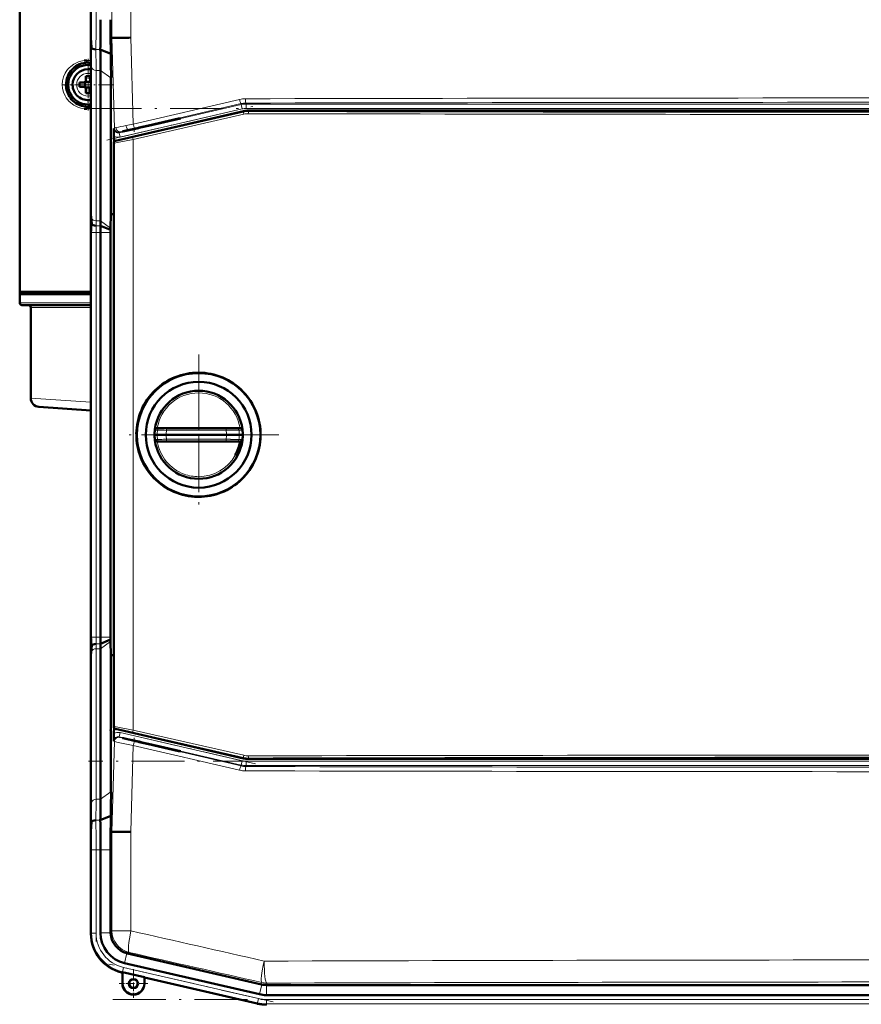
# Model space of a CAD drawing. Extents: x -1358 to 1757, y -1552 to 637.
# Tile 55 of 98: x -1241 to -1050, y 244 to 467. Entities that reach past the tile are written whole.
import ezdxf

# ---------------------------------------------------------------- set-up
doc = ezdxf.new("R2010")
doc.units = 0
doc.linetypes.add('DASHDOT', pattern=[18.5, 12, -3, 0.5, -3])

msp = doc.modelspace()

# ---------------------------------------------------------------- linework, layer by layer
at = {"color": 7, "linetype": 'DASHDOT', "lineweight": 18}
for p, q in [((-1223.79, 487.96), (-1223.79, 465.33)), ((-1225.48, 447.09), (-796.77, 447.09)), ((-1221.34, 439.9), (-1187.64, 447.68)), ((-1223.79, 318.04), (-1223.79, 428.1)), ((-1200.52, 391.28), (-1200.52, 354.88)), ((-1200.52, 386.08), (-1200.52, 360.08)), ((-1182.32, 373.08), (-1218.72, 373.08)), ((-1187.52, 373.08), (-1213.52, 373.08)), ((-1187.64, 298.46), (-1221.34, 306.24)), ((-796.77, 299.05), (-1225.49, 299.05)), ((-1223.79, 280.81), (-1223.79, 258.19)), ((-1183.65, 244.45), (-1220.91, 253.05)), ((-1219.96, 245.01), (-802.29, 245.01))]:
    msp.add_line(p, q, dxfattribs=at)
at = {"color": 7, "lineweight": 50}
for p, q in [((-1224.98, 486.01), (-1224.98, 467.21)), ((-1241.11, 405.47), (-1241.11, 477.47)), ((-1224.83, 460.88), (-1225, 463.07)), ((-1220.51, 463.07), (-1220.18, 463.08)), ((-1220.18, 463.08), (-1219.83, 463.09)), ((-1224.98, 460.14), (-1224.98, 426)), ((-1224.98, 460.14), (-1224.98, 426)), ((-1220.45, 459.49), (-1222.83, 460.48)), ((-1222.79, 455.72), (-1222.79, 421.58)), ((-1226.11, 454.39), (-1226.11, 453.47)), ((-1225.11, 454.39), (-1225.11, 453.47)), ((-1220.41, 454.04), (-1220.41, 423.08)), ((-1226.61, 452.97), (-1227.54, 452.97)), ((-1226.61, 451.97), (-1227.54, 451.97)), ((-1226.25, 453.11), (-1226.26, 453.12)), ((-1226.25, 451.83), (-1226.26, 451.82)), ((-1224.98, 453.11), (-1226.25, 453.11)), ((-1226.25, 451.83), (-1226.25, 453.11)), ((-1224.98, 451.83), (-1226.25, 451.83)), ((-1226.11, 450.55), (-1226.11, 451.47)), ((-1225.11, 450.55), (-1225.11, 451.47)), ((-1224.98, 453.11), (-1224.98, 451.83)), ((-833.01, 446.6), (-1189.23, 446.6)), ((-1190.35, 446.47), (-1219.39, 439.77)), ((-1211.92, 443.24), (-1205.06, 444.82)), ((-1204.67, 444.82), (-1211.92, 443.15)), ((-1204.67, 444.82), (-1205.06, 444.82)), ((-1215.17, 442.49), (-1214.19, 442.72)), ((-1214.19, 442.62), (-1215.17, 442.4)), ((-1214.19, 442.72), (-1214.04, 442.74)), ((-1214.19, 442.62), (-1214.19, 442.72)), ((-1214.04, 442.66), (-1214.19, 442.62)), ((-1214.04, 442.74), (-1213.34, 442.91)), ((-1213.34, 442.82), (-1214.04, 442.66)), ((-1214.04, 442.66), (-1214.04, 442.74)), ((-1213.34, 442.91), (-1211.92, 443.24)), ((-1211.92, 443.15), (-1213.34, 442.82)), ((-1213.34, 442.82), (-1213.34, 442.91)), ((-1211.92, 443.15), (-1211.92, 443.24)), ((-1219.72, 439.52), (-1219.75, 440.8)), ((-1219.78, 439.28), (-1219.78, 306.87)), ((-1224.78, 420.88), (-1224.95, 423.07)), ((-1220.41, 423.08), (-1220.49, 419.95)), ((-1219.78, 423.08), (-1220.41, 423.08)), ((-1220.5, 419.53), (-1222.78, 420.48)), ((-1220.49, 419.95), (-1220.5, 419.53)), ((-1224.98, 418.93), (-1224.98, 327.21)), ((-1222.79, 327.21), (-1222.79, 418.93)), ((-1220.5, 419.53), (-1220.5, 418.93)), ((-1220.5, 418.93), (-1220.5, 327.21)), ((-1241.11, 404.97), (-1241.11, 405.47)), ((-1224.98, 405.47), (-1241.11, 405.47)), ((-1241.11, 402.97), (-1241.11, 404.97)), ((-1241.11, 404.97), (-1224.98, 404.97)), ((-1240.81, 404.97), (-1240.81, 405.47)), ((-1240.81, 405.47), (-1240.64, 405.47)), ((-1240.61, 402.47), (-1224.98, 402.47)), ((-1239.11, 402.47), (-1239.1, 402.47)), ((-1238.61, 401.97), (-1238.61, 381.4)), ((-1224.98, 378.58), (-1236.75, 379.4)), ((-1209.93, 373.08), (-1210.52, 373.08)), ((-1210.44, 374.34), (-1210.47, 374.13)), ((-1209.36, 374.58), (-1209.97, 374.58)), ((-1207.88, 373.08), (-1209.93, 373.08)), ((-1209.36, 374.58), (-1207.71, 374.58)), ((-1207.88, 373.08), (-1194.21, 373.08)), ((-1194.22, 374.58), (-1207.71, 374.58)), ((-1194.22, 374.58), (-1193.39, 374.58)), ((-1191.32, 373.08), (-1194.21, 373.08)), ((-1193.39, 374.58), (-1192.66, 374.58)), ((-1192.66, 374.58), (-1191.89, 374.58)), ((-1191.07, 374.58), (-1191.89, 374.58)), ((-1190.52, 373.08), (-1191.32, 373.08)), ((-1190.58, 374.13), (-1190.6, 374.34)), ((-1210.44, 371.82), (-1210.47, 372.03)), ((-1209.36, 371.58), (-1209.97, 371.58)), ((-1209.36, 371.58), (-1207.71, 371.58)), ((-1194.22, 371.58), (-1207.71, 371.58)), ((-1194.22, 371.58), (-1191.89, 371.58)), ((-1191.07, 371.58), (-1191.89, 371.58)), ((-1190.58, 372.03), (-1190.6, 371.82)), ((-1200.78, 358.99), (-1200.52, 358.99)), ((-1220.5, 326.61), (-1222.78, 325.66)), ((-1220.5, 326.61), (-1220.5, 327.21)), ((-1220.49, 326.19), (-1220.5, 326.61)), ((-1220.41, 323.07), (-1220.49, 326.19)), ((-1224.78, 325.26), (-1224.95, 323.07)), ((-1222.79, 290.42), (-1222.79, 324.56)), ((-1219.78, 323.06), (-1220.41, 323.07)), ((-1220.41, 292.11), (-1220.41, 323.07)), ((-1224.98, 286), (-1224.98, 320.14)), ((-1224.98, 286), (-1224.98, 320.14)), ((-1219.72, 306.64), (-1219.75, 305.34)), ((-1190.35, 299.68), (-1219.39, 306.39)), ((-1214.19, 303.52), (-1215.18, 303.75)), ((-1215.18, 303.65), (-1214.19, 303.43)), ((-1214.19, 303.52), (-1214.04, 303.48)), ((-1214.19, 303.52), (-1214.19, 303.43)), ((-1214.04, 303.4), (-1214.19, 303.43)), ((-1214.04, 303.48), (-1213.34, 303.32)), ((-1214.04, 303.48), (-1214.04, 303.4)), ((-1213.34, 303.24), (-1214.04, 303.4)), ((-1213.34, 303.32), (-1211.92, 303)), ((-1213.34, 303.32), (-1213.34, 303.24)), ((-1211.92, 302.9), (-1213.34, 303.24)), ((-1204.67, 301.32), (-1211.92, 303)), ((-1211.92, 303), (-1211.92, 302.9)), ((-1211.92, 302.9), (-1205.06, 301.32)), ((-1205.06, 301.32), (-1204.67, 301.32)), ((-1189.23, 299.56), (-833.01, 299.56)), ((-1220.45, 286.65), (-1222.83, 285.66)), ((-1220.48, 284.89), (-1220.45, 286.65)), ((-1224.83, 285.26), (-1225, 283.07)), ((-1220.51, 283.07), (-1220.48, 284.89)), ((-1220.51, 283.07), (-1220.18, 283.06)), ((-1219.83, 283.06), (-1220.18, 283.06)), ((-1224.98, 260.13), (-1224.98, 278.93)), ((-1222.79, 260.13), (-1222.79, 278.93)), ((-1220.5, 260.31), (-1220.5, 278.93)), ((-1224.97, 259.93), (-1224.98, 260.13)), ((-1224.98, 259.93), (-1224.98, 260.02)), ((-1220.5, 260.31), (-1220.5, 260.13)), ((-1186.26, 248.42), (-1216.63, 255.43)), ((-1186.75, 246.19), (-1217.32, 253.24)), ((-1217.81, 251.12), (-1218, 251.16)), ((-1217.81, 251.12), (-1218, 251.16)), ((-1217.81, 251.12), (-1217.77, 251.18)), ((-1217.81, 248.62), (-1217.81, 251.12)), ((-1217.77, 248.62), (-1217.77, 251.18)), ((-1217.77, 251.18), (-1212.84, 250.04)), ((-1212.84, 250.04), (-1212.81, 249.96)), ((-1212.84, 250.04), (-1212.84, 248.62)), ((-1212.81, 248.62), (-1212.81, 249.96)), ((-1212.81, 249.96), (-1212.81, 248.62)), ((-1187.24, 244.06), (-1212.81, 249.96)), ((-1186.26, 248.42), (-1186.23, 248.42)), ((-1185.16, 248.29), (-1185.13, 248.29)), ((-1185.13, 248.29), (-837.12, 248.29)), ((-1185.16, 246.01), (-1164.89, 246.01)), ((-852.09, 246.01), (-1164.89, 246.01))]:
    msp.add_line(p, q, dxfattribs=at)
at = {"color": 7, "lineweight": 18}
for p, q in [((-1220.18, 463.08), (-1220.18, 485.58)), ((-1215.88, 485.58), (-1215.88, 463.14)), ((-1219.64, 442.64), (-1220.18, 463.08)), ((-1215.88, 463.14), (-1215.36, 443.52)), ((-1222.83, 460.48), (-1223.83, 460.48)), ((-1224.79, 456.41), (-1224.79, 422.26)), ((-1223.79, 455.72), (-1223.79, 421.58)), ((-1222.79, 455.72), (-1223.79, 455.72)), ((-1220.41, 454.04), (-1222.79, 455.72)), ((-1225.59, 455.04), (-1225.61, 455.04)), ((-1228.18, 452.49), (-1228.18, 452.47)), ((-1225.64, 449.9), (-1225.61, 449.9)), ((-1215.36, 443.52), (-1191.25, 449.14)), ((-1218.54, 441.57), (-1190.88, 447.96)), ((-1190.66, 446.99), (-1218.32, 440.6)), ((-1190.91, 448.17), (-1215, 442.55)), ((-1190.88, 447.96), (-1190.91, 448.17)), ((-1190.66, 446.99), (-1190.88, 447.96)), ((-1189.78, 448.3), (-1189.76, 448.09)), ((-1189.76, 448.09), (-832.49, 448.09)), ((-1189.76, 447.09), (-1189.76, 448.09)), ((-832.49, 447.09), (-1189.76, 447.09)), ((-1189.23, 446.6), (-1189.21, 446.39)), ((-1215.44, 440.53), (-1190.33, 446.27)), ((-1190.28, 445.78), (-1215.4, 440.04)), ((-1190.33, 446.27), (-1190.35, 446.47)), ((-1219.77, 442.52), (-1219.64, 442.64)), ((-1215.17, 442.4), (-1215.17, 442.49)), ((-1218.42, 441.69), (-1218.54, 441.57)), ((-1218.32, 440.6), (-1218.54, 441.57)), ((-1215.4, 440.04), (-1215.4, 306.12)), ((-1219.7, 439.23), (-1219.78, 439.28)), ((-1219.7, 306.93), (-1219.7, 439.23)), ((-1219.39, 439.77), (-1219.32, 439.71)), ((-1224.95, 423.07), (-1225, 423.07)), ((-1222.79, 421.58), (-1223.79, 421.58)), ((-1222.78, 420.48), (-1223.78, 420.48)), ((-1220.49, 419.95), (-1222.79, 421.58)), ((-1224.79, 418.93), (-1224.98, 418.93)), ((-1224.79, 327.21), (-1224.79, 418.93)), ((-1224.79, 418.93), (-1223.79, 418.93)), ((-1222.79, 418.93), (-1223.79, 418.93)), ((-1223.79, 327.21), (-1223.79, 418.93)), ((-1220.5, 418.93), (-1222.79, 418.93)), ((-1224.98, 402.97), (-1241.11, 402.97)), ((-1238.61, 401.97), (-1224.98, 401.97)), ((-1238.61, 381.4), (-1224.98, 380.51)), ((-1209.85, 374.14), (-1210.47, 374.13)), ((-1207.8, 374.09), (-1194.3, 374.09)), ((-1190.58, 374.13), (-1191.4, 374.14)), ((-1209.85, 372.02), (-1210.47, 372.03)), ((-1209.85, 372.02), (-1209.2, 372.03)), ((-1207.8, 372.07), (-1194.3, 372.07)), ((-1193.28, 372.04), (-1192.37, 372.02)), ((-1192.37, 372.02), (-1191.4, 372.01)), ((-1190.58, 372.03), (-1191.4, 372.01)), ((-1224.79, 327.21), (-1224.98, 327.21)), ((-1224.79, 327.21), (-1223.79, 327.21)), ((-1222.79, 327.21), (-1223.79, 327.21)), ((-1220.5, 327.21), (-1222.79, 327.21)), ((-1220.49, 326.19), (-1222.79, 324.56)), ((-1224.79, 289.74), (-1224.79, 323.88)), ((-1222.79, 324.56), (-1223.79, 324.56)), ((-1223.79, 290.42), (-1223.79, 324.56)), ((-1222.78, 325.66), (-1223.78, 325.66)), ((-1225, 323.07), (-1224.95, 323.07)), ((-1219.78, 306.87), (-1219.7, 306.93)), ((-1219.32, 306.44), (-1219.39, 306.39)), ((-1215.4, 306.12), (-1190.28, 300.38)), ((-1218.32, 305.54), (-1218.54, 304.57)), ((-1190.88, 298.18), (-1218.54, 304.57)), ((-1218.54, 304.57), (-1218.42, 304.45)), ((-1218.32, 305.54), (-1190.66, 299.16)), ((-1190.33, 299.89), (-1215.44, 305.63)), ((-1215.18, 303.75), (-1215.18, 303.65)), ((-1220.18, 283.06), (-1219.64, 303.5)), ((-1219.64, 303.5), (-1219.77, 303.62)), ((-1215.36, 302.62), (-1215.88, 283)), ((-1191.25, 297), (-1215.36, 302.62)), ((-1215, 303.59), (-1190.91, 297.97)), ((-1190.33, 299.89), (-1190.35, 299.68)), ((-1189.21, 299.76), (-1189.23, 299.56)), ((-1190.88, 298.18), (-1190.91, 297.97)), ((-1190.66, 299.16), (-1190.88, 298.18)), ((-1189.78, 297.84), (-1189.76, 298.05)), ((-1189.76, 299.05), (-1189.76, 298.05)), ((-1189.76, 299.05), (-832.49, 299.05)), ((-832.49, 298.05), (-1189.76, 298.05)), ((-1222.79, 290.42), (-1223.79, 290.42)), ((-1220.41, 292.11), (-1222.79, 290.42)), ((-1222.83, 285.66), (-1223.83, 285.66)), ((-1220.18, 260.56), (-1220.18, 283.06)), ((-1215.88, 283), (-1215.88, 260.56)), ((-1224.79, 278.93), (-1224.98, 278.93)), ((-1224.79, 278.93), (-1223.79, 278.93)), ((-1224.79, 260.07), (-1224.79, 278.93)), ((-1222.79, 278.93), (-1223.79, 278.93)), ((-1223.79, 260.07), (-1223.79, 278.93)), ((-1220.5, 278.93), (-1222.79, 278.93)), ((-1224.98, 259.93), (-1224.79, 260.07)), ((-1223.79, 260.07), (-1224.79, 260.07)), ((-1220.5, 260.13), (-1222.79, 260.13)), ((-1220.18, 260.56), (-1220.5, 260.31)), ((-1220.18, 260.56), (-1215.88, 260.56)), ((-1216.8, 255.48), (-1217.32, 253.24)), ((-1216.63, 255.43), (-1216.31, 255.69)), ((-1217.82, 251.31), (-1218, 251.16)), ((-1217.82, 251.31), (-1217.6, 252.28)), ((-1187.2, 244.24), (-1217.82, 251.31)), ((-1186.97, 245.21), (-1217.6, 252.28)), ((-1217.77, 248.62), (-1217.81, 248.62)), ((-1212.84, 248.62), (-1212.81, 248.62)), ((-1186.23, 248.42), (-1186.75, 246.19)), ((-1186.21, 248.85), (-1186.26, 248.42)), ((-1185.16, 248.29), (-1185.16, 246.01)), ((-1185.13, 248.29), (-1185.08, 248.72)), ((-1187.2, 244.24), (-1187.24, 244.06)), ((-1187.2, 244.24), (-1186.97, 245.21)), ((-1185.16, 245.01), (-837.1, 245.01)), ((-1185.16, 244.01), (-1185.16, 245.01)), ((-1185.16, 244.01), (-837.1, 244.01)), ((-1185.16, 244.01), (-1185.16, 243.82))]:
    msp.add_line(p, q, dxfattribs=at)
at = {"color": 7, "linetype": 'DASHDOT', "lineweight": 18, "ltscale": 0.2925}
msp.add_line((-1225.61, 458.32), (-1225.61, 446.62), dxfattribs=at)
at = {"color": 7, "linetype": 'DASHDOT', "lineweight": 18, "ltscale": 0.292499}
msp.add_line((-1219.76, 452.47), (-1231.46, 452.47), dxfattribs=at)
at = {"color": 7, "linetype": 'DASHDOT', "lineweight": 18, "ltscale": 0.020221}
msp.add_line((-1215.17, 442.56), (-1215.17, 441.75), dxfattribs=at)
at = {"color": 7, "linetype": 'DASHDOT', "lineweight": 18, "ltscale": 0.019753}
msp.add_line((-1215.18, 303.59), (-1215.18, 304.38), dxfattribs=at)
at = {"color": 7, "linetype": 'DASHDOT', "lineweight": 18, "ltscale": 0.1625}
for p, q in [((-1215.31, 251.87), (-1215.31, 245.37)), ((-1212.06, 248.62), (-1218.56, 248.62))]:
    msp.add_line(p, q, dxfattribs=at)
at = {"color": 7, "linetype": 'DASHDOT', "lineweight": 18, "ltscale": 0.160231}
msp.add_line((-1215.31, 251.82), (-1215.31, 245.41), dxfattribs=at)
at = {"color": 7, "linetype": 'DASHDOT', "lineweight": 18, "ltscale": 0.160233}
msp.add_line((-1212.1, 248.62), (-1218.51, 248.62), dxfattribs=at)
at = {"color": 7, "lineweight": 18}
for points in [[(-1229.54, 456.61), (-1228.82, 457.14), (-1228.25, 457.44), (-1227.6, 457.7), (-1226.88, 457.88), (-1226.47, 457.94)], [(-1229.54, 448.33), (-1229.94, 448.7), (-1230.28, 449.09), (-1230.57, 449.49), (-1230.81, 449.91), (-1231.18, 450.75), (-1231.39, 451.62), (-1231.45, 452.49), (-1231.38, 453.37), (-1231.16, 454.24), (-1230.79, 455.08), (-1230.54, 455.49), (-1230.25, 455.89), (-1229.92, 456.26), (-1229.54, 456.61)], [(-1226.47, 447), (-1227.25, 447.14), (-1227.94, 447.36), (-1228.55, 447.65), (-1228.83, 447.81), (-1229.54, 448.33)], [(-1219.64, 442.64), (-1219.63, 442.64), (-1219.59, 442.66), (-1219.29, 442.73)], [(-1215.4, 440.04), (-1218.9, 439.35), (-1219.58, 439.24), (-1219.68, 439.23), (-1219.7, 439.23), (-1219.7, 439.23), (-1219.7, 439.23)], [(-1219.32, 439.71), (-1219.31, 439.71), (-1219.3, 439.71), (-1219.23, 439.72), (-1218.58, 439.84), (-1215.44, 440.53)], [(-1218.14, 441.78), (-1218.38, 441.71), (-1218.41, 441.69), (-1218.42, 441.69)], [(-1207.71, 374.58), (-1207.71, 374.58), (-1207.72, 374.57), (-1207.73, 374.57), (-1207.74, 374.53), (-1207.79, 374.32), (-1207.8, 374.09)], [(-1194.3, 374.09), (-1194.28, 374.44), (-1194.26, 374.53), (-1194.24, 374.56), (-1194.23, 374.57), (-1194.23, 374.58), (-1194.22, 374.58)], [(-1194.3, 374.09), (-1192.04, 374.14), (-1191.4, 374.14)], [(-1207.71, 371.58), (-1207.71, 371.58), (-1207.72, 371.58), (-1207.73, 371.59), (-1207.74, 371.63), (-1207.79, 371.84), (-1207.8, 372.07)], [(-1194.3, 372.07), (-1194.28, 371.72), (-1194.26, 371.63), (-1194.24, 371.6), (-1194.23, 371.58), (-1194.23, 371.58), (-1194.22, 371.58)], [(-1219.7, 306.93), (-1219.7, 306.93), (-1219.69, 306.93), (-1219.59, 306.92), (-1218.84, 306.8), (-1215.4, 306.12)], [(-1215.44, 305.63), (-1217.74, 306.14), (-1219.12, 306.42), (-1219.29, 306.45), (-1219.31, 306.45), (-1219.31, 306.45), (-1219.32, 306.44)], [(-1218.42, 304.45), (-1218.41, 304.45), (-1218.4, 304.44), (-1218.28, 304.4), (-1216.6, 303.97), (-1215, 303.59)], [(-1215.36, 302.62), (-1218.8, 303.3), (-1219.59, 303.48), (-1219.63, 303.5), (-1219.64, 303.5)]]:
    msp.add_lwpolyline(points, dxfattribs=at)
at = {"color": 7, "lineweight": 50}
for points in [[(-1226.47, 457.94), (-1226.04, 457.97), (-1225.86, 457.97)], [(-1225.86, 446.97), (-1226.41, 447), (-1226.47, 447)], [(-1215.17, 442.49), (-1216.63, 442.14), (-1217.6, 441.9), (-1217.76, 441.85), (-1217.78, 441.84), (-1217.78, 441.84)], [(-1217.78, 441.84), (-1217.78, 441.84), (-1217.77, 441.84), (-1217.73, 441.84), (-1217.34, 441.92), (-1215.17, 442.4)], [(-1210.44, 374.34), (-1210.44, 374.34), (-1210.44, 374.34), (-1210.44, 374.34), (-1210.44, 374.34), (-1210.43, 374.35), (-1210.41, 374.36)], [(-1190.63, 374.36), (-1190.61, 374.34), (-1190.6, 374.34), (-1190.6, 374.34), (-1190.6, 374.34), (-1190.6, 374.34), (-1190.6, 374.34)], [(-1210.44, 371.82), (-1210.44, 371.82), (-1210.44, 371.82), (-1210.44, 371.82), (-1210.43, 371.81), (-1210.34, 371.72), (-1210.18, 371.62)], [(-1190.63, 371.8), (-1190.61, 371.82), (-1190.6, 371.82), (-1190.6, 371.82), (-1190.6, 371.82), (-1190.6, 371.82), (-1190.6, 371.82)], [(-1217.78, 304.3), (-1217.78, 304.3), (-1217.77, 304.3), (-1217.73, 304.28), (-1217.34, 304.17), (-1215.18, 303.65)], [(-1215.18, 303.75), (-1216.63, 304.07), (-1217.59, 304.28), (-1217.76, 304.3), (-1217.77, 304.3), (-1217.78, 304.3), (-1217.78, 304.3), (-1217.78, 304.3)]]:
    msp.add_lwpolyline(points, dxfattribs=at)
for centre, radius in [((-1200.52, 373.08), 14), ((-1200.52, 373.08), 12), ((-1215.31, 248.62), 1.03), ((-1215.31, 248.62), 1)]:
    msp.add_circle(centre, radius, dxfattribs=at)
for centre, radius, start, end in [((-1572.56, 467.13), 347.59, 359.3315, 0.0143), ((-1793.03, 467.07), 570.24, 359.3376, 0.0139), ((-1912.97, 467.19), 692.47, 359.65945, 0.00195), ((-1432.2, 459.89), 207.22, 0.0687, 0.8785), ((-1831.28, 450.23), 610.9, 0.86852, 1.20439), ((-1200.4, -742.53), 1205.77, 90.73585, 90.92355), ((-1562.57, 455.32), 339.78, 0.0681, 0.8707), ((-1611.87, 453.57), 391.47, 0.0681, 0.8669), ((-1225.61, 452.47), 5, 90, 180.0007), ((-1225.61, 452.47), 4.5, 81.8551, 278.142), ((-1225.61, 452.47), 5, 113.356, 152.5217), ((-1225.61, 452.47), 3.5, 90, 180), ((-1225.61, 452.49), 4.98, 82.6665, 90.0227), ((-1225.61, 452.47), 3.5, 79.5046, 90), ((-1226.61, 453.47), 0.5, 270, 360), ((-1225.61, 437.26), 17.14, 89.9996, 91.6715), ((-1225.61, 437.3), 17.1, 88.3267, 90.0022), ((-1224.61, 453.47), 0.5, 180, 223.5866), ((-1225.6, 452.47), 5.02, 180.0207, 189.2982), ((-1225.61, 452.47), 5, 189.3095, 207.185), ((-1225.61, 452.47), 3.5, 180, 280.4917), ((-1210.41, 452.47), 17.13, 178.3286, 181.6729), ((-1226.61, 451.47), 0.5, 0, 90), ((-1224.61, 451.47), 0.5, 136.4599, 180), ((-1225.61, 452.47), 5, 207.1866, 246.6173), ((-1225.61, 467.68), 17.14, 268.3285, 270.0004), ((-1225.61, 467.64), 17.1, 269.9978, 271.6733), ((-1225.61, 452.47), 5, 246.6202, 270), ((-1225.61, 452.46), 4.99, 269.9886, 277.3245), ((-1159.25, 442.33), 60.52, 179.8196, 181.4448), ((-1219.28, 439.28), 0.5, 102.9976, 180.0022), ((-1432.34, 426.25), 207.36, 359.1212, 359.9305), ((-1012.55, 426.25), 212.42, 180.0663, 180.8562), ((-1572.05, 419.02), 347.08, 359.9853, 0.6691), ((-867.24, 419.01), 357.73, 179.3493, 180.0128), ((-1142.97, 421.67), 79.83, 180.0641, 180.8524), ((-1087.99, 418.96), 134.8, 179.3521, 180.0124), ((-1240.61, 402.97), 0.5, 180, 270), ((-1239.11, 401.97), 0.5, 0, 90), ((-1200.57, 373.08), 14.09, 89.8034, 134.0601), ((-1200.57, 373.08), 14.09, 44.258, 89.8038), ((-1200.57, 373.08), 14.1, 134.0696, 179.1699), ((-1200.52, 373.08), 10, 7.2346, 172.765), ((-1200.57, 373.08), 14.09, 314.0192, 44.2557), ((-1236.61, 381.4), 2, 180, 266), ((-1200.57, 373.08), 14.09, 179.1903, 224.261), ((-1209.88, 373.9), 0.705, 129.6312, 139.5308), ((-1209.93, 373.96), 0.622, 113.4776, 129.4362), ((-1209.96, 374.03), 0.549, 90.4701, 113.1016), ((-1191.08, 374.03), 0.553, 67.0525, 89.5669), ((-1191.12, 373.95), 0.645, 39.9598, 66.2327), ((-1200.52, 373.08), 10, 187.235, 352.7654), ((-1209.96, 372.14), 0.556, 247.1205, 269.4699), ((-1200.52, 373.07), 9.49, 330.6713, 350.9616), ((-1191.08, 372.14), 0.558, 270.5728, 292.8875), ((-1191.11, 372.2), 0.628, 293.5258, 320.519), ((-1200.57, 373.08), 14.09, 224.2714, 246.7188), ((-1200.57, 373.08), 14.09, 291.5606, 314.0155), ((-1200.57, 373.09), 14.1, 246.7224, 269.1382), ((-1200.57, 373.08), 14.09, 270.1953, 291.5621), ((-1572.05, 327.12), 347.08, 359.3309, 0.0147), ((-867.24, 327.13), 357.73, 179.9872, 180.6507), ((-1087.99, 327.18), 134.8, 179.9876, 180.6479), ((-1142.97, 324.47), 79.83, 179.1476, 179.9359), ((-1432.34, 319.89), 207.36, 0.0695, 0.8788), ((-1012.55, 319.9), 212.42, 179.1438, 179.9337), ((-1219.28, 306.87), 0.5, 179.9976, 257.0022), ((-1159.25, 303.81), 60.52, 178.5511, 180.1764), ((-1189.23, 304.56), 5, 257.002, 269.998), ((-1562.57, 290.82), 339.78, 359.1293, 359.9319), ((-1611.87, 292.57), 391.47, 359.1331, 359.9319), ((-1432.2, 286.25), 207.22, 359.1215, 359.9313), ((-1793.03, 279.07), 570.24, 359.9861, 0.6624), ((-1572.56, 279.02), 347.59, 359.9857, 0.6685), ((-1912.99, 278.95), 692.48, 359.99805, 0.34054), ((-1200.38, 1489.8), 1206.9, 269.07649, 269.26401), ((-1215.98, 259.92), 8.99, 179.9916, 257.0084), ((-1215.73, 260.13), 7.06, 179.9966, 257.0032), ((-1215.5, 260.31), 5, 182.1029, 254.9076), ((-1215.31, 248.62), 2.5, 180, 360), ((-1215.31, 248.62), 2.47, 180, 0), ((-1215.31, 248.62), 1, 141.2591, 270), ((-1215.31, 248.62), 2.5, 270, 360), ((-1185.16, 253.07), 7.06, 257.0007, 269.9996), ((-1185.16, 253.07), 9.25, 257.0008, 269.9996), ((-1185.16, 253.07), 9.25, 257.0008, 269.9996)]:
    msp.add_arc(centre, radius, start, end, dxfattribs=at)
at = {"color": 7, "lineweight": 18}
for centre, radius, start, end in [((-1758.77, 467.08), 533.98, 359.3347, 0.0141), ((-1792.9, 467.07), 569.11, 359.3363, 0.014), ((-1543.04, 456.03), 318.25, 0.0684, 0.8743), ((-1562.93, 455.32), 339.14, 0.0683, 0.8723), ((-1225.87, 452.37), 5.6, 80.8603, 89.9358), ((-1224.9, 457.97), 0.961, 179.8265, 191.8802), ((-1225.61, 452.47), 2.57, 90, 179.4706), ((-1225.61, 452.47), 2.57, 75.6477, 89.4706), ((-1225.61, 452.47), 2.57, 180, 269.4706), ((-1225.61, 452.47), 2.57, 270, 284.3523), ((-1189.89, 443.31), 5.99, 90.1091, 103.1288), ((-1011.13, -83363.09), 83812.57, 89.8777831, 90.1222151), ((-1224.9, 446.97), 0.961, 168.1286, 180.181), ((-1225.87, 452.57), 5.6, 270.0738, 279.1411), ((-1189.77, 443.3), 5, 90.1491, 103.1472), ((-1189.76, 443.09), 4, 90.0047, 102.9953), ((-1011.13, -83249.55), 83698.04, 89.8777011, 90.122297), ((-1189.22, 441.4), 5, 89.8884, 102.8902), ((-1189.28, 441.4), 4.49, 89.8605, 102.8892), ((-1011.12, 84231.66), 83785.95, 269.8781811, 270.1218207), ((-1011.12, 84174.75), 83728.55, 269.8781333, 270.1218617), ((-1218.77, 442.55), 0.999, 181.46, 283.0819), ((-1198.17, 345.93), 99.08, 100.9623, 102.3111), ((-1189.34, 329.72), 115.71, 103.48, 104.0366), ((-1158.43, 146.67), 302.27, 100.857, 101.1749), ((-1168.9, 244.87), 202.98, 103.1255, 103.506), ((-1218.77, 442.55), 2, 240.6635, 283.005), ((-1208.97, 407.95), 35.05, 103.9245, 105.1673), ((-1123.52, 422.37), 101.27, 180.063, 180.8443), ((-1053.31, 418.96), 171.48, 179.3589, 180.0115), ((-1143.35, 421.67), 80.44, 180.0631, 180.8454), ((-1087.62, 418.96), 136.17, 179.358, 180.0116), ((-1200.52, 373.09), 9.5, 90.0034, 170.9626), ((-1200.52, 373.09), 9.5, 9.0358, 89.9967), ((-1200.56, 372.98), 9.37, 172.8589, 179.3713), ((-1200.56, 373.18), 9.37, 180.6287, 187.1411), ((-1209.36, 374.08), 0.499, 90.1296, 173.0452), ((-1214.33, 158.8), 215.38, 88.2621, 88.8097), ((-1201.09, 373.03), 6.79, 171.029, 179.5801), ((-1201.04, 373.13), 6.84, 180.4513, 188.9396), ((-1201.07, 372.98), 6.85, 0.8052, 9.28), ((-1201.07, 373.18), 6.85, 350.72, 359.1948), ((-1191.89, 374.08), 0.499, 7.3818, 89.8716), ((-1200.63, 372.94), 9.31, 0.8578, 7.4328), ((-1200.63, 373.22), 9.31, 352.5672, 359.1422), ((-1200.52, 373.07), 9.5, 189.0224, 249.7178), ((-1209.36, 372.08), 0.499, 186.9548, 269.8704), ((-1212.18, 507.89), 135.89, 271.258, 271.8505), ((-1191.04, 469.49), 97.47, 268.0827, 268.6817), ((-1191.89, 372.08), 0.499, 270.1284, 352.6182), ((-1200.52, 373.07), 9.5, 269.9976, 330.6837), ((-1200.52, 373.08), 9.51, 249.7324, 269.9982), ((-1053.31, 327.18), 171.48, 179.9885, 180.6411), ((-1087.62, 327.19), 136.17, 179.9884, 180.642), ((-1123.52, 323.77), 101.27, 179.1557, 179.937), ((-1143.35, 324.47), 80.44, 179.1546, 179.9369), ((-1218.77, 303.6), 0.999, 76.9181, 178.54), ((-1218.77, 303.59), 2, 76.9951, 119.3366), ((-1189.22, 304.76), 5, 257.1098, 270.1116), ((-1189.28, 304.76), 4.49, 257.1108, 270.1395), ((-1011.12, -83485.5), 83785.95, 89.8781793, 90.1218189), ((-1011.12, -83428.59), 83728.55, 89.8781383, 90.1218667), ((-1189.89, 302.84), 5.99, 256.8712, 269.8909), ((-1189.77, 302.84), 5, 256.8528, 269.8509), ((-1189.76, 303.06), 4, 257.0047, 269.9953), ((-1011.13, 83995.69), 83698.04, 269.877703, 270.1222989), ((-1011.13, 84109.23), 83812.57, 269.8777849, 270.1222169), ((-1562.93, 290.82), 339.14, 359.1277, 359.9317), ((-1543.04, 290.12), 318.25, 359.1257, 359.9316), ((-1758.77, 279.06), 533.98, 359.9859, 0.6653), ((-1792.9, 279.07), 569.11, 359.986, 0.6637), ((-1215.8, 260.07), 8.99, 179.9996, 257.0003), ((-1215.8, 260.07), 7.99, 179.9916, 257.0084), ((-1215.18, 260.56), 5, 180.0358, 256.9642), ((-13920.79, -55879.88), 57560.09, 77.2175972, 77.2484218), ((-13882.26, -55521.81), 57197.52, 77.175311, 77.206239), ((-1011.13, -55775.57), 56029.56, 89.821502, 90.178496), ((-1185.08, 253.72), 5, 257.0045, 269.8157), ((-1011.13, -55400.32), 55649.31, 89.820894, 90.179104), ((-1185.16, 253.07), 9.06, 257.0008, 269.9996), ((-1185.16, 253.05), 8.05, 256.9878, 270.0122)]:
    msp.add_arc(centre, radius, start, end, dxfattribs=at)
at = {"color": 7, "lineweight": 50}
for centre, major_axis, ratio, start_param, end_param in [((-1223.83, 460.9), (1, 0), 0.414215, 3.173659, 4.709549), ((-1189.23, 441.6), (-4.97, -0.57), 0.999846, 4.59896, 4.825818), ((-1223.78, 420.9), (1, 0), 0.414215, 3.173659, 4.709549), ((-1200.51, 373.08), (10.01, -0.03), 0.999848, 3.039511, 3.144781), ((-1200.51, 373.08), (10.01, 0.03), 0.999848, 3.138404, 3.243674), ((-1200.53, 373.08), (10.01, 0.04), 0.999848, 6.279569, 6.384829), ((-1200.53, 373.08), (10.01, -0.04), 0.999848, 6.181541, 6.286801), ((-1223.78, 325.24), (1, 0), 0.414343, 1.573592, 3.109513), ((-1223.83, 285.25), (1, 0), 0.414186, 1.573647, 3.10953), ((-1215.5, 260.31), (3.11, -3.91), 0.999441, 5.34848, 5.384068), ((-1185.13, 253.29), (4.97, -0.57), 0.999653, 4.604077, 4.820701)]:
    msp.add_ellipse(centre, major_axis=major_axis, ratio=ratio, start_param=start_param, end_param=end_param, dxfattribs=at)
at = {"color": 7, "lineweight": 18}
for centre, major_axis, ratio, start_param, end_param in [((-1225.61, 457.97), (0, -0.5), 0.491591, 5.125176, 6.283346), ((-1223.79, 456.43), (-1, 0), 0.707107, 0.034907, 1.570796), ((-1191.13, 449.14), (0.227, -0.974), 0.119647, 4.684508, 6.265606), ((-1189.78, 449.3), (0, -1), 0.121885, 4.712128, 6.265601), ((-1225.61, 446.97), (0, -0.5), 0.491582, 3.141484, 4.299488), ((-1189.76, 443.09), (-4.97, -0.57), 0.999846, 4.59896, 4.825818), ((-1190.22, 445.78), (0.111, -0.487), 0.119115, 3.159171, 4.685159), ((-1189.21, 445.89), (-0.001, -0.5), 0.121453, 3.159176, 4.712648), ((-1218.64, 442.66), (0.682, -0.732), 0.99939, 3.988967, 5.7599), ((-1218.36, 442.75), (0.266, -0.964), 0.924796, 4.485603, 6.237294), ((-1216.54, 443.21), (0.234, -0.972), 0.460439, 4.611399, 6.263521), ((-1215.22, 443.52), (0.227, -0.974), 0.135666, 4.680737, 6.265569), ((-1215.33, 440.04), (0.111, -0.487), 0.135841, 3.159209, 4.68138), ((-1219.2, 439.23), (-0.311, -0.391), 0.999751, 4.040558, 5.38422), ((-1223.79, 422.29), (-1, 0), 0.707107, 0.034907, 1.570796), ((-1223.79, 323.85), (-1, 0), 0.707107, 4.712389, 6.248279), ((-1219.2, 306.93), (-0.311, 0.391), 0.999751, 0.898966, 2.242627), ((-1215.33, 306.12), (-0.111, -0.487), 0.135841, 4.743398, 6.265569), ((-1218.64, 303.48), (-0.682, -0.732), 0.99939, 3.664878, 5.435811), ((-1215.22, 302.62), (-0.227, -0.974), 0.135666, 3.159209, 4.744041), ((-1190.22, 300.38), (-0.111, -0.487), 0.119115, 4.739619, 6.265607), ((-1189.21, 300.26), (0.001, -0.5), 0.121453, 4.71213, 6.265602), ((-1191.13, 297), (-0.227, -0.974), 0.119647, 3.159172, 4.74027), ((-1189.76, 303.05), (4.97, -0.57), 0.999846, 4.59896, 4.825818), ((-1189.78, 296.84), (0, -1), 0.121885, 3.159177, 4.71265), ((-1223.79, 289.71), (-1, 0), 0.707107, 4.712389, 6.248279), ((-1215.18, 260.56), (-1.11, -4.88), 0.136195, 4.743306, 6.256759), ((-1185.08, 253.72), (-1.11, -4.88), 0.116076, 4.738807, 6.256827), ((-1185.08, 253.72), (0.02, -5), 0.119003, 4.712015, 6.256818), ((-1185.08, 253.72), (-4.97, 0.57), 0.999653, 1.681064, 1.684203)]:
    msp.add_ellipse(centre, major_axis=major_axis, ratio=ratio, start_param=start_param, end_param=end_param, dxfattribs=at)

doc.saveas('drawing.dxf')
